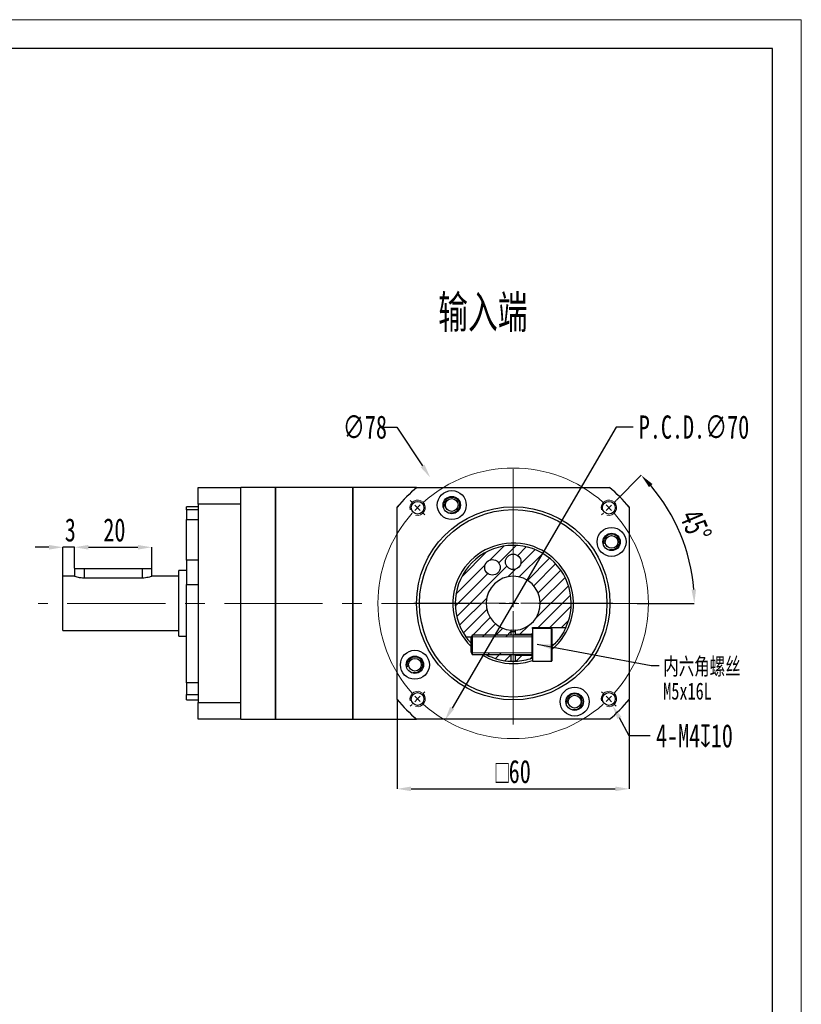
# Model space of a CAD drawing. Header units: millimetres. Extents: x 2117 to 2430, y 242 to 464.
# Tile 4 of 4: x 2329 to 2430, y 337 to 464. Entities that reach past the tile are written whole.
import ezdxf

# ---------------------------------------------------------------- set-up
doc = ezdxf.new("R2010")
doc.units = ezdxf.units.MM
doc.linetypes.add('CENTER2', pattern=[28.575, 19.05, -3.175, 3.175, -3.175])
doc.linetypes.add('CENTERX2', pattern=[20.32, 12.7, -2.54, 2.54, -2.54])
doc.layers.add('3中心线层', color=1, linetype='CENTER2')
for name, color, linetype, lineweight in [('SLD-0', 7, 'Continuous', 18), ('图框_外框线', 7, 'Continuous', 18), ('尺寸线层', 3, 'Continuous', 18)]:
    doc.layers.add(name, color=color, linetype=linetype, lineweight=lineweight)
doc.styles.add('SLDTEXTSTYLE0', font='txt', dxfattribs={"width": 0.7})
doc.styles.add('SLDTEXTSTYLE2', font='txt', dxfattribs={"width": 0.7})
doc.dimstyles.new('SLDDIMSTYLE0', dxfattribs={"dimtxt": 3, "dimasz": 1.8, "dimexe": 0, "dimexo": 0.0625, "dimgap": 0.75, "dimtad": 0, "dimtih": 1, "dimtoh": 1, "dimlfac": 2, "dimrnd": 1e-09, "dimzin": 12, "dimdsep": 46, "dimtxsty": 'SLDTEXTSTYLE2', "dimsah": 1, "dimcen": 0, "dimadec": 0, "dimazin": 3, "dimtfac": 1, "dimtofl": 0, "dimtmove": 0, "dimatfit": 3, "dimfxl": 1, "dimfrac": 2, "dimtolj": 1, "dimtzin": 12, "dimarcsym": 0})
doc.dimstyles.new('SLDDIMSTYLE1', dxfattribs={"dimtxt": 3, "dimasz": 1.8, "dimexe": 0, "dimexo": 0.0625, "dimgap": 0.75, "dimtad": 1, "dimdec": 4, "dimlfac": 2, "dimzin": 12, "dimdsep": 46, "dimtxsty": 'SLDTEXTSTYLE2', "dimsah": 1, "dimcen": 0.09, "dimazin": 3, "dimtfac": 1, "dimtofl": 0, "dimtmove": 0, "dimatfit": 3, "dimfxl": 1, "dimfrac": 2, "dimtolj": 1, "dimtzin": 12, "dimarcsym": 0})
doc.dimstyles.new('SLDDIMSTYLE10', dxfattribs={"dimtxt": 3, "dimasz": 1.8, "dimexe": 0, "dimexo": 0.0625, "dimgap": 0.75, "dimtad": 0, "dimtih": 1, "dimtoh": 1, "dimlfac": 2, "dimrnd": 1e-09, "dimzin": 12, "dimdsep": 46, "dimtxsty": 'SLDTEXTSTYLE2', "dimsah": 1, "dimcen": 0, "dimadec": 0, "dimazin": 3, "dimtfac": 1, "dimtmove": 0, "dimatfit": 3, "dimfxl": 1, "dimfrac": 2, "dimtolj": 1, "dimtzin": 12, "dimarcsym": 0})
doc.dimstyles.new('SLDDIMSTYLE11', dxfattribs={"dimtxt": 3, "dimasz": 1.8, "dimexe": 0, "dimexo": 0.0625, "dimgap": 0.75, "dimtad": 0, "dimtih": 1, "dimtoh": 1, "dimlfac": 2, "dimrnd": 1e-09, "dimzin": 12, "dimdsep": 46, "dimtxsty": 'SLDTEXTSTYLE2', "dimsah": 1, "dimcen": 0, "dimadec": 0, "dimazin": 3, "dimtfac": 1, "dimtofl": 0, "dimtmove": 0, "dimatfit": 3, "dimfxl": 1, "dimfrac": 2, "dimtolj": 1, "dimtzin": 12, "dimarcsym": 0})
doc.dimstyles.new('SLDDIMSTYLE12', dxfattribs={"dimtxt": 0.18, "dimasz": 1.8, "dimexe": 0, "dimexo": 0.0625, "dimgap": 0, "dimtad": 0, "dimtih": 1, "dimtoh": 1, "dimdec": 0, "dimrnd": 1e-09, "dimzin": 0, "dimdsep": 46, "dimtxsty": 'Standard', "dimsah": 1, "dimcen": 0.09, "dimadec": 0, "dimazin": 0, "dimtfac": 1.8, "dimtdec": 0, "dimtofl": 0, "dimtmove": 0, "dimatfit": 3, "dimfxl": 1, "dimfrac": 2, "dimtolj": 1, "dimtzin": 0, "dimarcsym": 0})
doc.dimstyles.new('SLDDIMSTYLE2', dxfattribs={"dimtxt": 3, "dimasz": 1.8, "dimexe": 0, "dimexo": 0.0625, "dimgap": 0.75, "dimtad": 1, "dimlfac": 2, "dimrnd": 1e-09, "dimzin": 12, "dimdsep": 46, "dimtxsty": 'SLDTEXTSTYLE2', "dimsah": 1, "dimcen": 0.09, "dimadec": 0, "dimazin": 3, "dimtfac": 1, "dimtofl": 0, "dimtmove": 0, "dimatfit": 3, "dimfxl": 1, "dimfrac": 2, "dimtolj": 1, "dimtzin": 12, "dimarcsym": 0})
doc.dimstyles.new('SLDDIMSTYLE6', dxfattribs={"dimtxt": 3, "dimasz": 1.8, "dimexe": 0, "dimexo": 0.0625, "dimgap": 0.75, "dimtad": 1, "dimlfac": 2, "dimrnd": 1e-09, "dimzin": 12, "dimdsep": 46, "dimtxsty": 'SLDTEXTSTYLE2', "dimsah": 1, "dimcen": 0.09, "dimadec": 0, "dimazin": 3, "dimtfac": 1, "dimtmove": 0, "dimatfit": 0, "dimfxl": 1, "dimfrac": 2, "dimtolj": 1, "dimtzin": 12, "dimarcsym": 0})
pattern_1 = [(45, (2138.9466, 258.4446), (-0.7483547, 0.7483547), [])]

# ---------------------------------------------------------------- blocks, each defined once
blk = doc.blocks.new('*D74')
at = {"layer": 'Defpoints', "color": 0}
for p in [(2401.82, 403.75), (2384.17, 373.52)]:
    blk.add_point(p, dxfattribs=at)
at = {"layer": '尺寸线层', "color": 0, "lineweight": -2}
for p, q in [((2406.31, 411.45), (2385.08, 375.08)), ((2408.49, 411.45), (2406.31, 411.45))]:
    blk.add_line(p, q, dxfattribs=at)
at = {"layer": '尺寸线层', "color": 0}
blk.add_solid([(2384.82, 375.23), (2385.34, 374.93), (2384.17, 373.52)], dxfattribs=at)
at = {"layer": '尺寸线层', "color": 0, "insert": (2409.24, 412.95), "char_height": 3, "attachment_point": 1, "style": 'SLDTEXTSTYLE2'}
blk.add_mtext('\\A1;P.C.D.∅70', dxfattribs=at)
blk = doc.blocks.new('*D75')
at = {"layer": 'Defpoints', "color": 0}
for p in [(2382.26, 404.91), (2403.73, 372.36)]:
    blk.add_point(p, dxfattribs=at)
at = {"layer": '尺寸线层', "color": 0, "lineweight": -2}
for p, q in [((2375.93, 411.45), (2377.95, 411.45)), ((2377.95, 411.45), (2381.27, 406.42))]:
    blk.add_line(p, q, dxfattribs=at)
at = {"layer": '尺寸线层', "color": 0}
blk.add_solid([(2381.02, 406.25), (2381.52, 406.58), (2382.26, 404.91)], dxfattribs=at)
at = {"layer": '尺寸线层', "color": 0, "insert": (2370.95, 412.95), "char_height": 3, "attachment_point": 1, "style": 'SLDTEXTSTYLE2'}
blk.add_mtext('\\A1;∅78', dxfattribs=at)
blk = doc.blocks.new('*D76')
at = {"layer": 'Defpoints', "color": 0}
for p in [(2406.3, 401.95), (2404.43, 400.07), (2415.62, 394.7), (2331.53, 388.63), (2408.97, 388.63)]:
    blk.add_point(p, dxfattribs=at)
at = {"layer": '尺寸线层', "color": 0, "lineweight": -2}
for p, q in [((2406.35, 401.99), (2409.56, 405.2)), ((2409.03, 388.63), (2416.42, 388.63))]:
    blk.add_line(p, q, dxfattribs=at)
blk.add_arc((2392.99, 388.63), 23.42, 4.404, 40.596, dxfattribs=at)
at = {"layer": '尺寸线层', "color": 0}
for points in [[(2411, 404.08), (2410.56, 403.67), (2409.56, 405.2)], [(2416.05, 390.42), (2416.65, 390.45), (2416.42, 388.63)]]:
    blk.add_solid(points, dxfattribs=at)
at = {"layer": '尺寸线层', "color": 0, "insert": (2417.23, 401.09), "char_height": 3, "attachment_point": 1, "rotation": 293.0044, "style": 'SLDTEXTSTYLE2'}
blk.add_mtext('\\A1;45%%d', dxfattribs=at)
blk = doc.blocks.new('*D77')
at = {"layer": 'Defpoints', "color": 0}
for p in [(2404.88, 377.13), (2405.85, 375.39)]:
    blk.add_point(p, dxfattribs=at)
at = {"layer": '尺寸线层', "color": 0, "lineweight": -2}
for p, q in [((2408.01, 371.5), (2406.73, 373.81)), ((2410.71, 371.5), (2408.01, 371.5))]:
    blk.add_line(p, q, dxfattribs=at)
at = {"layer": '尺寸线层', "color": 0}
blk.add_solid([(2406.99, 373.96), (2406.46, 373.67), (2405.85, 375.39)], dxfattribs=at)
at = {"layer": '尺寸线层', "color": 0, "insert": (2411.46, 373), "char_height": 3, "attachment_point": 1, "style": 'SLDTEXTSTYLE2'}
blk.add_mtext('\\A1;4-M4{\\fGDT;x}10', dxfattribs=at)
blk = doc.blocks.new('*D78')
at = {"layer": 'Defpoints', "color": 0}
for p in [(2334.74, 395.89), (2336.24, 393.13), (2334.74, 392.13)]:
    blk.add_point(p, dxfattribs=at)
at = {"layer": '尺寸线层', "color": 0, "lineweight": -2}
for p, q in [((2332.94, 395.89), (2331.14, 395.89)), ((2334.74, 392.2), (2334.74, 395.89)), ((2336.24, 395.89), (2334.74, 395.89)), ((2336.24, 393.2), (2336.24, 395.89)), ((2338.04, 395.89), (2339.84, 395.89))]:
    blk.add_line(p, q, dxfattribs=at)
at = {"layer": '尺寸线层', "color": 0}
for points in [[(2332.94, 395.59), (2332.94, 396.19), (2334.74, 395.89)], [(2338.04, 396.19), (2338.04, 395.59), (2336.24, 395.89)]]:
    blk.add_solid(points, dxfattribs=at)
at = {"layer": '尺寸线层', "color": 0, "insert": (2335.7, 399.64), "char_height": 3, "attachment_point": 2, "style": 'SLDTEXTSTYLE2'}
blk.add_mtext('\\A1;3', dxfattribs=at)
blk = doc.blocks.new('*D79')
at = {"layer": 'Defpoints', "color": 0}
for p in [(2346.24, 395.89), (2336.24, 393.13), (2346.24, 393.13)]:
    blk.add_point(p, dxfattribs=at)
at = {"layer": '尺寸线层', "color": 0, "lineweight": -2}
for p, q in [((2336.24, 393.2), (2336.24, 395.89)), ((2338.04, 395.89), (2344.44, 395.89)), ((2346.24, 393.2), (2346.24, 395.89))]:
    blk.add_line(p, q, dxfattribs=at)
at = {"layer": '尺寸线层', "color": 0}
for points in [[(2338.04, 396.19), (2338.04, 395.59), (2336.24, 395.89)], [(2344.44, 395.59), (2344.44, 396.19), (2346.24, 395.89)]]:
    blk.add_solid(points, dxfattribs=at)
at = {"layer": '尺寸线层', "color": 0, "insert": (2341.4, 399.64), "char_height": 3, "attachment_point": 2, "style": 'SLDTEXTSTYLE2'}
blk.add_mtext('\\A1;20', dxfattribs=at)
blk = doc.blocks.new('*D80')
at = {"layer": 'Defpoints', "color": 0}
for p in [(2377.99, 376.17), (2407.99, 376.17), (2407.99, 364.63)]:
    blk.add_point(p, dxfattribs=at)
at = {"layer": '尺寸线层', "color": 0, "lineweight": -2}
for p, q in [((2377.99, 376.11), (2377.99, 364.63)), ((2407.99, 376.11), (2407.99, 364.63)), ((2379.79, 364.63), (2406.19, 364.63))]:
    blk.add_line(p, q, dxfattribs=at)
at = {"layer": '尺寸线层', "color": 0}
for points in [[(2379.79, 364.93), (2379.79, 364.33), (2377.99, 364.63)], [(2406.19, 364.33), (2406.19, 364.93), (2407.99, 364.63)]]:
    blk.add_solid(points, dxfattribs=at)
at = {"layer": '尺寸线层', "color": 0, "insert": (2392.99, 368.38), "char_height": 3, "attachment_point": 2, "style": 'SLDTEXTSTYLE2'}
blk.add_mtext('\\A1;{\\fGDT;o}60', dxfattribs=at)
blk = doc.blocks.new('SW_NOTE_4')
at = {"layer": 'SLD-0', "color": 0, "char_height": 2.2, "attachment_point": 1}
for s, insert, style in [('内六角螺丝', (0.54, 0.99), 'SLDTEXTSTYLE0'), ('M5x16L', (0.54, -2.21), 'SLDTEXTSTYLE2')]:
    blk.add_mtext(s, dxfattribs=dict(at, insert=insert, style=style))
blk = doc.blocks.new('SW_CENTERMARKSYMBOL_2')
at = {"layer": 'SLD-0', "color": 0}
for p, q in [((-0.71, 0.71), (-0.94, 0.94)), ((0, 0), (-0.35, 0.35)), ((0, 0), (0.35, -0.35)), ((12.37, -11.37), (12.37, 0.5)), ((24.75, 0), (24.4, -0.35)), ((24.75, 0), (25.1, 0.35)), ((25.46, 0.71), (25.69, 0.94)), ((0.71, -0.71), (0.94, -0.94)), ((24.04, -0.71), (23.81, -0.94)), ((11.37, -12.37), (-0.5, -12.37)), ((12.37, -12.37), (11.87, -12.37)), ((12.37, -12.37), (12.37, -11.87)), ((12.37, -12.37), (12.37, -12.87)), ((12.37, -12.37), (12.87, -12.37)), ((13.37, -12.37), (25.25, -12.37)), ((12.37, -13.37), (12.37, -25.25)), ((0.71, -24.04), (0.94, -23.81)), ((24.04, -24.04), (23.81, -23.81)), ((-0.71, -25.46), (-0.94, -25.69)), ((0, -24.75), (-0.35, -25.1)), ((0, -24.75), (0.35, -24.4)), ((24.75, -24.75), (24.4, -24.4)), ((24.75, -24.75), (25.1, -25.1)), ((25.46, -25.46), (25.69, -25.69))]:
    blk.add_line(p, q, dxfattribs=at)
for start, end in [(48.274, 131.726), (133.363, 135), (45, 46.637), (43.363, 45), (138.274, 221.726), (135, 136.637), (318.274, 41.726), (223.363, 225), (225, 226.637), (228.274, 311.726), (313.363, 315), (315, 316.637)]:
    blk.add_arc((12.37, -12.37), 17.5, start, end, dxfattribs=at)

msp = doc.modelspace()

# ---------------------------------------------------------------- hatches: boundary and pattern name
at = {"linetype": 'Continuous', "lineweight": 18}
h = msp.add_hatch(dxfattribs=at)
h.set_pattern_fill('ANSI31', scale=0.333333, style=0)
h.set_pattern_definition(pattern_1)
edge = h.paths.add_edge_path(flags=0)
edge.add_line((2395.492554, 384.634921), (2395.492554, 385.509921))
edge.add_line((2395.492554, 385.509921), (2399.810499, 385.509921))
edge.add_arc((2392.992554, 388.634921), 7.5, 335.37568165, 575.21643363)
edge.add_line((2386.865208, 384.309921), (2392.742554, 384.309921))
edge.add_line((2392.742554, 384.309921), (2392.742554, 385.143861))
edge.add_arc((2392.992554, 388.634921), 3.5, -85.90395624, 265.90395624, ccw=False)
edge.add_line((2393.242554, 385.143861), (2393.242554, 384.634921))
edge.add_line((2393.242554, 384.634921), (2395.492554, 384.634921))
edge = h.paths.add_edge_path(flags=0)
edge.add_arc((2390.305054, 393.289807), 1, 0, 360)
edge = h.paths.add_edge_path(flags=0)
edge.add_arc((2392.992554, 394.009921), 1, 0, 360)
h = msp.add_hatch(dxfattribs=at)
h.set_pattern_fill('ANSI31', scale=0.333333, style=0)
h.set_pattern_definition(pattern_1)
edge = h.paths.add_edge_path(flags=0)
edge.add_arc((2392.992554, 388.634921), 7.5, 238.94435158, 268.08978683)
edge.add_line((2392.742554, 381.139089), (2392.742554, 382.209921))
edge.add_line((2392.742554, 382.209921), (2389.123527, 382.209921))
h = msp.add_hatch(dxfattribs=at)
h.set_pattern_fill('ANSI31', scale=0.333333, style=0)
h.set_pattern_definition(pattern_1)
edge = h.paths.add_edge_path(flags=0)
edge.add_arc((2392.992554, 388.634921), 7.5, 271.91021317, 289.47122063)
edge.add_line((2395.492554, 381.563853), (2395.492554, 381.884921))
edge.add_line((2395.492554, 381.884921), (2393.242554, 381.884921))
edge.add_line((2393.242554, 381.884921), (2393.242554, 381.139089))

# ---------------------------------------------------------------- linework, layer by layer
at = {"color": 7, "linetype": 'Continuous', "lineweight": 25}
for p, q in [((2352.242554, 403.63492), (2357.742554, 403.63492)), ((2352.242554, 401.482586), (2352.242554, 403.63492)), ((2362.242554, 403.63492), (2357.742554, 403.63492)), ((2357.742554, 401.482586), (2357.742554, 403.63492)), ((2372.242554, 403.63492), (2362.242554, 403.63492)), ((2362.242554, 403.63492), (2362.242554, 400.460959)), ((2362.242554, 373.634921), (2362.242554, 403.63492)), ((2380.492554, 403.63492), (2372.242554, 403.63492)), ((2372.242554, 403.63492), (2372.242554, 400.460959)), ((2372.242554, 373.634921), (2372.242554, 403.63492)), ((2380.492554, 403.63492), (2380.27333, 403.415697)), ((2380.532619, 403.63492), (2405.45249, 403.63492)), ((2405.711778, 403.415697), (2405.492555, 403.63492)), ((2357.742554, 401.482586), (2352.242554, 401.482586)), ((2352.242554, 401.482586), (2352.242554, 375.787256)), ((2357.742554, 388.634921), (2357.742554, 401.482586)), ((2378.211778, 401.354144), (2377.992554, 401.134921)), ((2407.992555, 401.134921), (2407.773331, 401.354144)), ((2352.242554, 401.134921), (2350.742555, 401.134921)), ((2350.742555, 400.745264), (2350.742555, 401.134921)), ((2352.242554, 400.745264), (2350.742555, 400.745264)), ((2350.742555, 400.745264), (2350.742555, 399.497526)), ((2362.242554, 400.460959), (2362.242554, 373.634921)), ((2372.242554, 400.460959), (2372.242554, 373.634921)), ((2377.992554, 376.174985), (2377.992554, 401.094856)), ((2407.992555, 401.094856), (2407.992555, 376.174985)), ((2350.742555, 399.497526), (2352.242554, 399.497526)), ((2350.742555, 394.242906), (2350.742555, 399.497526)), ((2350.742555, 394.242906), (2350.742555, 391.093578)), ((2352.242554, 394.242906), (2350.742555, 394.242906)), ((2336.242555, 393.134921), (2336.242555, 392.134921)), ((2336.242555, 393.134921), (2337.492554, 393.134921)), ((2337.492554, 393.134921), (2344.992554, 393.134921)), ((2344.992554, 393.134921), (2346.242553, 393.134921)), ((2346.242553, 392.134921), (2346.242553, 393.134921)), ((2350.742555, 392.884921), (2349.742553, 392.884921)), ((2349.742553, 384.384921), (2349.742553, 392.884921)), ((2336.242555, 392.134921), (2334.742556, 392.134921)), ((2334.742556, 385.134921), (2334.742556, 392.134921)), ((2344.992554, 391.904095), (2337.492554, 391.904095)), ((2349.742553, 392.134921), (2346.242553, 392.134921)), ((2350.742555, 391.093578), (2352.242554, 391.093578)), ((2350.742555, 378.352706), (2350.742555, 391.093578)), ((2357.742554, 375.787256), (2357.742554, 388.634921)), ((2334.742556, 385.134921), (2349.742553, 385.134921)), ((2392.742554, 384.509921), (2392.742554, 385.143861)), ((2392.742554, 384.993493), (2393.242554, 384.993493)), ((2393.242554, 385.143861), (2393.242554, 384.634921)), ((2395.492555, 385.509921), (2399.8105, 385.509921)), ((2395.492555, 385.384921), (2395.492555, 385.509921)), ((2397.942555, 385.384921), (2395.492555, 385.384921)), ((2395.492555, 385.384921), (2395.492555, 385.09899)), ((2395.492555, 385.09899), (2395.492555, 381.134921)), ((2397.992555, 385.334921), (2397.992555, 381.184921)), ((2349.742553, 384.384921), (2350.742555, 384.384921)), ((2386.865208, 384.309921), (2387.577078, 384.309921)), ((2387.692548, 384.509921), (2387.492554, 384.163521)), ((2387.492554, 384.163521), (2387.492554, 384.041936)), ((2387.492554, 384.041936), (2387.492554, 382.356321)), ((2395.392554, 384.509921), (2387.692548, 384.509921)), ((2387.692548, 384.509921), (2387.692548, 384.341726)), ((2387.692548, 384.341726), (2387.692548, 382.009921)), ((2393.242554, 384.509921), (2393.242554, 384.634921)), ((2393.242554, 384.634921), (2395.492555, 384.634921)), ((2387.492554, 382.356321), (2387.692548, 382.009921)), ((2398.223173, 383.259921), (2397.992555, 383.044751)), ((2387.692548, 382.009921), (2395.392554, 382.009921)), ((2392.742554, 381.139089), (2392.742554, 382.009921)), ((2393.242554, 381.884921), (2393.242554, 382.009921)), ((2395.492555, 381.884921), (2393.242554, 381.884921)), ((2393.242554, 381.884921), (2393.242554, 381.139089)), ((2395.492555, 381.134921), (2397.942555, 381.134921)), ((2352.242554, 378.352706), (2350.742555, 378.352706)), ((2350.742555, 378.352706), (2350.742555, 376.840558)), ((2350.742555, 376.840558), (2352.242554, 376.840558)), ((2350.742555, 376.134921), (2350.742555, 376.840558)), ((2350.742555, 376.134921), (2352.242554, 376.134921)), ((2377.992554, 376.134921), (2378.211778, 375.915698)), ((2407.773331, 375.915698), (2407.992555, 376.134921)), ((2352.242554, 375.787256), (2357.742554, 375.787256)), ((2352.242554, 373.634921), (2352.242554, 375.787256)), ((2357.742554, 373.634921), (2357.742554, 375.787256)), ((2357.742554, 373.634921), (2352.242554, 373.634921)), ((2357.742554, 373.634921), (2362.242554, 373.634921)), ((2362.242554, 373.634921), (2372.242554, 373.634921)), ((2372.242554, 373.634921), (2380.492554, 373.634921)), ((2380.27333, 373.854144), (2380.492554, 373.634921)), ((2405.45249, 373.634921), (2380.532619, 373.634921)), ((2405.492555, 373.634921), (2405.711778, 373.854144))]:
    msp.add_line(p, q, dxfattribs=at)
at = {"color": 1, "linetype": 'Continuous', "lineweight": 25}
for p, q in [((2337.492554, 393.134921), (2337.492554, 391.904095)), ((2344.992554, 393.134921), (2344.992554, 391.904095)), ((2397.942555, 381.134921), (2397.942555, 385.384921)), ((2395.392554, 384.509921), (2395.392554, 384.341726)), ((2395.392554, 384.341726), (2395.392554, 382.009921)), ((2398.223173, 383.259921), (2397.992555, 383.259921))]:
    msp.add_line(p, q, dxfattribs=at)
at = {"color": 7, "linetype": 'Continuous', "lineweight": 25, "flags": 128}
for points in [[(2393.242554, 385.143861), (2392.992554, 385.134921), (2392.742554, 385.143861)], [(2392.747707, 381.138919), (2392.992554, 381.134921), (2393.242554, 381.139089)]]:
    msp.add_lwpolyline(points, dxfattribs=at)
at = {"color": 7, "linetype": 'Continuous', "lineweight": 25}
for centre, radius in [((2385.043765, 401.355642), 1.875), ((2380.618186, 401.009289), 0.825), ((2385.043765, 401.355642), 1.125), ((2385.043765, 401.355642), 0.825), ((2405.366923, 401.009289), 0.825), ((2392.992554, 388.634921), 12.5), ((2392.992554, 388.634921), 12.125), ((2405.713276, 396.58371), 1.875), ((2405.713276, 396.58371), 1.125), ((2405.713276, 396.58371), 0.825), ((2392.992554, 394.009921), 1), ((2390.305054, 393.289807), 1), ((2380.271833, 380.686132), 1.875), ((2380.271833, 380.686132), 1.125), ((2380.271833, 380.686132), 0.825), ((2400.941343, 375.914199), 1.875), ((2380.618186, 376.260552), 0.825), ((2400.941343, 375.914199), 1.125), ((2400.941343, 375.914199), 0.825), ((2405.366923, 376.260552), 0.825)]:
    msp.add_circle(centre, radius, dxfattribs=at)
for centre, radius, start, end in [((2392.992554, 388.634921), 19.5, 129.71513723, 140.28486277), ((2392.992554, 388.634921), 19.5, 39.71513723, 50.28486277), ((2392.992554, 388.634921), 7.8, 309.86834155, 225.16009752), ((2392.992554, 388.634921), 7.5, 335.37568165, 215.21643363), ((2392.992554, 388.634921), 3.5, 274.09604376, 265.90395624), ((2397.942554, 385.334921), 0.05, 0, 90), ((2395.392554, 384.609921), 0.1, 270, 0), ((2392.992554, 388.634921), 7.8, 238.14201621, 270), ((2392.992554, 388.634921), 7.5, 242.04711341, 268.08978683), ((2392.992554, 388.634921), 7.8, 270, 288.69394092), ((2392.992554, 388.634921), 7.5, 271.91021317, 289.47122063), ((2395.392554, 381.909921), 0.1, 0, 90), ((2397.942554, 381.184921), 0.05, 270, 0), ((2392.992554, 388.634921), 19.5, 219.71513723, 230.28486277), ((2392.992554, 388.634921), 19.5, 309.71513723, 320.28486277)]:
    msp.add_arc(centre, radius, start, end, dxfattribs=at)
for points, knots in [([(2337.492554, 391.904095), (2337.357142, 391.909159), (2337.086536, 391.919279), (2336.721996, 391.989355), (2336.437228, 392.06745), (2336.263436, 392.127379), (2336.258109, 392.129375), (2336.255895, 392.130205)], [0, 0, 0, 0, 0.2053618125, 0.4103942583, 0.6238428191, 0.843662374, 1, 1, 1, 1]), ([(2346.229213, 392.130205), (2346.23323, 392.131623), (2346.25205, 392.138268), (2346.153848, 392.103165), (2345.942896, 392.036182), (2345.614123, 391.956144), (2345.275134, 391.909552), (2345.061754, 391.905431), (2344.992554, 391.904095)], [0, 0, 0, 0, 0.0546699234, 0.2560968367, 0.4604398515, 0.6757233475, 0.8948352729, 1, 1, 1, 1]), ([(2399.8105, 385.509921), (2399.808897, 385.506429), (2399.80333, 385.494303), (2399.730031, 385.335244), (2399.537444, 384.960108), (2399.221805, 384.441138), (2398.783747, 383.841171), (2398.412303, 383.456027), (2398.223173, 383.259921)], [0, 0, 0, 0, 0.069919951, 0.2428305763, 0.4169881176, 0.5975357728, 0.7950745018, 1, 1, 1, 1]), ([(2387.492554, 383.540695), (2387.470169, 383.563298), (2387.34023, 383.6945), (2387.160538, 383.917535), (2386.97315, 384.15809), (2386.878742, 384.290777), (2386.869008, 384.304545), (2386.865208, 384.309921)], [0, 0, 0, 0, 0.06239529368, 0.3621810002, 0.60279584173, 0.84492030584, 1, 1, 1, 1])]:
    msp.add_open_spline(points, degree=3, knots=knots, dxfattribs=at)
at = {"layer": '3中心线层', "linetype": 'CENTERX2', "lineweight": 18}
msp.add_line((2408.970862, 388.634921), (2331.532719, 388.634921), dxfattribs=at)
at = {"layer": 'SLD-0', "linetype": 'CENTERX2', "lineweight": 18}
msp.add_line((2392.992554, 405.98156), (2392.992554, 371.693029), dxfattribs=at)
at = {"layer": 'SLD-0'}
for p, q in [((2387.577078, 384.309921), (2395.492554, 384.309921)), ((2395.492554, 382.009921), (2395.492554, 384.509921)), ((2387.577078, 382.209921), (2395.492554, 382.209921))]:
    msp.add_line(p, q, dxfattribs=at)
for centre in [(2380.618186, 401.009289), (2385.043765, 401.355642), (2405.366923, 401.009289), (2405.713276, 396.58371), (2380.271833, 380.686132), (2380.618186, 376.260552), (2405.366923, 376.260552), (2400.941343, 375.914199)]:
    msp.add_arc(centre, 1, 255, 195, dxfattribs=at)
at = {"layer": '图框_外框线', "color": 3}
msp.add_lwpolyline([(2116.627376, 242.377729), (2430.258985, 242.377729), (2430.258985, 464.160081), (2116.627376, 464.160081)], close=True, dxfattribs=at)
at = {"layer": '图框_外框线', "color": 3, "lineweight": 25}
msp.add_lwpolyline([(2135.295924, 246.111439), (2426.525275, 246.111439), (2426.525275, 460.426372), (2135.295924, 460.426372)], close=True, dxfattribs=at)

# ---------------------------------------------------------------- block references
at = {"layer": '3中心线层'}
msp.add_blockref('SW_CENTERMARKSYMBOL_2', (2380.618186, 401.009289), dxfattribs=at)
at = {"layer": '尺寸线层'}
msp.add_blockref('SW_NOTE_4', (2411.857716, 380.594112), dxfattribs=at)

# ---------------------------------------------------------------- texts
at = {"layer": 'SLD-0', "insert": (2383.282658, 428.457198), "char_height": 4.2333333, "attachment_point": 1, "style": 'SLDTEXTSTYLE0'}
msp.add_mtext('输入端', dxfattribs=at)

# ---------------------------------------------------------------- dimensions: what is measured, and where the dimension line sits
at = {"layer": '尺寸线层'}
dim = msp.add_diameter_dim_2p(p1=(2403.728474, 372.356406), p2=(2382.256635, 404.913435), dimstyle='SLDDIMSTYLE0', dxfattribs=at)
dim.commit()
dim.dimension.update_dxf_attribs({"geometry": '*D75', "text_midpoint": (2373.066287, 411.450934), "dimtype": 163})
dim = msp.add_diameter_dim_2p(p1=(2401.816504, 403.747429), p2=(2384.168604, 373.522413), text='P.C.D.<>', dimstyle='SLDDIMSTYLE10', dxfattribs=at)
dim.commit()
dim.dimension.update_dxf_attribs({"geometry": '*D74', "text_midpoint": (2415.885966, 411.450934), "dimtype": 163})
dim = msp.add_angular_dim_2l(base=(2415.61801, 394.697393), line1=((2406.30384, 401.946206), (2404.430007, 400.072373)), line2=((2408.970862, 388.634921), (2331.532719, 388.634921)), dimstyle='SLDDIMSTYLE1', dxfattribs=at)
dim.commit()
dim.dimension.update_dxf_attribs({"geometry": '*D76', "text_midpoint": (2414.553387, 397.788898), "dimtype": 162})
for base, p2, dimstyle, picture, middle in [((2334.742554, 395.888945), (2334.742554, 392.134921), 'SLDDIMSTYLE6', '*D78', (2335.696988, 395.888945)), ((2346.242554, 395.888945), (2346.242554, 393.134921), 'SLDDIMSTYLE2', '*D79', (2341.401644, 395.888945))]:
    dim = msp.add_linear_dim(base=base, p1=(2336.242554, 393.134921), p2=p2, dimstyle=dimstyle, dxfattribs=at)
    dim.commit()
    dim.dimension.update_dxf_attribs({"geometry": picture, "text_midpoint": middle, "dimtype": 160})
dim = msp.add_linear_dim(base=(2407.992554, 364.634921), p1=(2377.992554, 376.174985), p2=(2407.992554, 376.174985), text='{\\fGDT;o}<>', dimstyle='SLDDIMSTYLE2', dxfattribs=at)
dim.commit()
dim.dimension.update_dxf_attribs({"geometry": '*D80', "text_midpoint": (2392.992554, 364.634921), "dimtype": 160})
dim = msp.add_diameter_dim_2p(p1=(2404.881233, 377.134683), p2=(2405.852613, 375.386421), text='4-M<>{\\fGDT;x}10', dimstyle='SLDDIMSTYLE11', override={"dimpost": '<>'}, dxfattribs=at)
dim.commit()
dim.dimension.update_dxf_attribs({"geometry": '*D77', "text_midpoint": (2416.686729, 371.497052), "dimtype": 163})

# ---------------------------------------------------------------- leaders
msp.add_leader([(2396.079547, 383.348689), (2410.857716, 380.594112), (2411.857716, 380.594112)], dimstyle='SLDDIMSTYLE12', dxfattribs=at)

doc.saveas('drawing.dxf')
